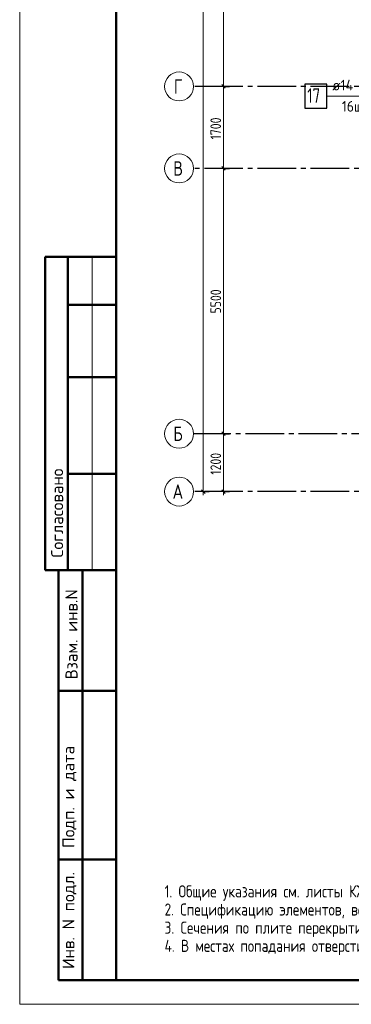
# Model space of a CAD drawing. Header units: millimetres. Extents: x 0 to 43617, y 0 to 59400.
# Tile 1 of 31: x 0 to 6867, y 0 to 20414. Entities that reach past the tile are written whole.
import ezdxf

# ---------------------------------------------------------------- set-up
doc = ezdxf.new("R2010")
doc.units = ezdxf.units.MM
doc.linetypes.add('______5', pattern=[1100, 800, -100, 100, -100])
for name, color, linetype, lineweight in [('Standard', 7, 'Continuous', 25), ('ДОП Верх по У', 7, 'Continuous', 25), ('Оси', 40, '______5', 18), ('Позиционная метка номер позиции', 7, 'Continuous', 13)]:
    doc.layers.add(name, color=color, linetype=linetype, lineweight=lineweight)
doc.styles.add('GOST 2.304-81', font='txt')
doc.styles.add('ISOCPEUR', font='txt')

msp = doc.modelspace()

# ---------------------------------------------------------------- linework, layer by layer
at = {"layer": 'Standard', "color": 7, "linetype": 'Continuous', "lineweight": 13, "transparency": 33554687}
for p, q in [((4221, 19030), (4221, 24530)), ((4221, 17330), (4221, 19030)), ((4221, 11830), (4221, 17330)), ((1500, 15500), (1500, 9000)), ((3802, 10630), (3802, 10555)), ((4221, 10630), (4221, 10555))]:
    msp.add_line(p, q, dxfattribs=at)
at = {"layer": 'Standard', "color": 251, "linetype": 'Continuous', "lineweight": -3, "true_color": 0x656565, "transparency": 33554687}
for p, q in [((4221, 19030), (4096, 19030)), ((4221, 19030), (4346, 19030)), ((4221, 17330), (4096, 17330)), ((4221, 17330), (4346, 17330)), ((4221, 17330), (4221, 17330)), ((4221, 11830), (4096, 11830)), ((4221, 11830), (4346, 11830)), ((4221, 11830), (4221, 11830)), ((3802, 10630), (3677, 10630)), ((3802, 10630), (3700, 10630)), ((3802, 10630), (3927, 10630)), ((4221, 10630), (4096, 10630)), ((4221, 10630), (4346, 10630)), ((4221, 10630), (4221, 10630))]:
    msp.add_line(p, q, dxfattribs=at)
at = {"layer": 'Standard', "color": 7, "linetype": 'Continuous', "lineweight": 25, "transparency": 33554687}
for p, q in [((4258, 18993), (4183, 19068)), ((4258, 17293), (4183, 17368)), ((4258, 11793), (4183, 11868)), ((3839, 10593), (3764, 10668)), ((4258, 10593), (4183, 10668))]:
    msp.add_line(p, q, dxfattribs=at)
at = {"layer": 'Standard', "color": 7, "linetype": 'Continuous', "lineweight": 50, "transparency": 33554687}
for p, q in [((2000, 15500), (527, 15500)), ((527, 15500), (527, 9000)), ((527, 15500), (527, 9000)), ((1000, 15500), (1000, 9000)), ((2000, 14500), (1000, 14500)), ((2000, 13000), (1000, 13000)), ((2000, 11000), (1000, 11000)), ((0, 9000), (6, 9000)), ((527, 9000), (2000, 9000)), ((800, 500), (800, 9000)), ((800, 500), (800, 9000)), ((1300, 500), (1300, 9000)), ((800, 6500), (2000, 6500)), ((800, 3000), (2000, 3000)), ((2000, 500), (800, 500))]:
    msp.add_line(p, q, dxfattribs=at)
at = {"layer": 'Standard', "color": 7, "linetype": 'Continuous', "lineweight": 13, "transparency": 33554687}
msp.add_lwpolyline([(0, 0), (42000, 0), (42000, 59400), (0, 59400), (0, 0)], close=True, dxfattribs=at)
at = {"layer": 'Standard', "color": 7, "linetype": 'Continuous', "lineweight": 18, "transparency": 33554687}
msp.add_lwpolyline([(42000, 59400), (0, 59400), (0, 0), (42000, 0), (42000, 59400)], dxfattribs=at)
at = {"layer": 'Standard', "color": 7, "linetype": 'Continuous', "lineweight": 13, "transparency": 33554687}
for points in [[(42000, 59400), (0, 59400), (0, 0), (42000, 0), (42000, 59400)], [(3802, 10630), (3802, 33448), (3802, 33448), (3802, 57120)], [(4221, 10630), (4221, 10920), (4221, 10920), (4221, 11830)]]:
    msp.add_lwpolyline(points, dxfattribs=at)
at = {"layer": 'Standard', "color": 7, "linetype": 'Continuous', "lineweight": 50, "transparency": 33554687}
msp.add_lwpolyline([(2000, 58900), (41500, 58900), (41500, 500), (2000, 500), (2000, 58900)], close=True, dxfattribs=at)
at = {"layer": 'Standard', "color": 251, "linetype": 'Continuous', "lineweight": -3, "true_color": 0x656565, "transparency": 33554687}
msp.add_lwpolyline([(4221, 19030), (4204, 19030), (4204, 19030), (4204, 19030), (4204, 19030), (4204, 19030), (4204, 19030), (4204, 19030), (4204, 19030), (4204, 19030), (4204, 19030), (4204, 19030), (4204, 19030), (4204, 19030), (4204, 19030), (4204, 19030), (4204, 19030), (4204, 19030), (4204, 19030), (4204, 19030), (4204, 19030), (4204, 19030), (4204, 19030), (4204, 19030), (4204, 19030), (3700, 19030)], dxfattribs=at)
at = {"layer": 'ДОП Верх по У', "color": 7, "linetype": 'Continuous', "lineweight": 13, "transparency": 33554687}
msp.add_line((6455, 18830), (8563, 18830), dxfattribs=at)
at = {"layer": 'ДОП Верх по У', "color": 7, "linetype": 'Continuous', "lineweight": 25, "transparency": 33554687}
msp.add_lwpolyline([(5903, 18580), (6363, 18580), (6363, 19080), (5903, 19080), (5903, 18580)], dxfattribs=at)
at = {"layer": 'Оси', "color": 8, "linetype": '______5', "lineweight": -3, "transparency": 33554687}
for p, q in [((33224, 19030), (3600, 19030)), ((33224, 17330), (3600, 17330)), ((34074, 11830), (3600, 11830)), ((33224, 10630), (3600, 10630))]:
    msp.add_line(p, q, dxfattribs=at)
at = {"layer": 'Оси', "color": 7, "linetype": 'Continuous', "lineweight": 13, "transparency": 33554687}
for centre in [(3300, 19030), (3300, 17330), (3300, 11830), (3300, 10630)]:
    msp.add_circle(centre, 300, dxfattribs=at)
at = {"layer": 'Позиционная метка номер позиции', "color": 7, "linetype": 'Continuous', "lineweight": 13, "transparency": 33554687}
msp.add_lwpolyline([(10421, 19300), (10421, 18830), (6363, 18830)], dxfattribs=at)

# ---------------------------------------------------------------- texts
at = {"layer": 'Standard', "color": 7, "linetype": 'Continuous', "lineweight": 25, "transparency": 33554687, "char_height": 220, "attachment_point": 7, "rotation": 90, "style": 'GOST 2.304-81'}
for s, insert, width in [('1700', (4170, 17930), 625.73), ('5500', (4171, 14322), 641.48), ('1200', (4170, 10980), 625.74)]:
    msp.add_mtext(s, dxfattribs=dict(at, insert=insert, width=width))
at = {"layer": 'Standard', "color": 7, "linetype": 'Continuous', "lineweight": 50, "transparency": 33554687, "char_height": 250, "attachment_point": 7, "rotation": 90, "style": 'ISOCPEUR'}
for s, insert, width in [('\\A1;{\\fISOCPEUR|i0|b0;\\H250.000000;\\W1.000000;\\C7;Согласовано}\\P', (900, 9261), 2071.88), ('\\A1;{\\fISOCPEUR|i0|b0;\\H250.000000;\\W1.000000;\\C7;Взам. инв.N}\\P', (1198, 6736), 1909.1), ('\\A1;{\\fISOCPEUR|i0|b0;\\H250.000000;\\W1.000000;\\C7;Подп. и дата}\\P', (1174, 3242), 2197.06), ('\\A1;{\\fISOCPEUR|i0|b0;\\H250.000000;\\W1.000000;\\C7;Инв. N подл.}\\P', (1174, 734), 2021.79)]:
    msp.add_mtext(s, dxfattribs=dict(at, insert=insert, width=width))
at = {"layer": 'Standard', "color": 7, "linetype": 'Continuous', "lineweight": 13, "transparency": 33554687, "insert": (3000, 2467), "char_height": 250, "width": 20566.88, "attachment_point": 1, "line_spacing_factor": 0.903614}
msp.add_mtext('\\A1;{\\fGOST 2.304-81|i0|b0;\\H250.000000;\\W1.000000;\\C7;1. Общие указания см. листы КЖ5.2-1. Ведомость расхода стали см. лист КЖ5.2-37.}\\P{\\fGOST 2.304-81|i0|b0;\\H250.000000;\\W1.000000;\\C7;2. Спецификацию элементов, ведомость деталей см. листы КЖ5.2-36...37.}\\P{\\fGOST 2.304-81|i0|b0;\\H250.000000;\\W1.000000;\\C7;3. Сечения по плите перекрытия см. лист КЖ5.2-45. Детали плана см. лист КЖ5.2-46...47.}\\P{\\fGOST 2.304-81|i0|b0;\\H250.000000;\\W1.000000;\\C7;4. В местах попадания отверстий в зону дополнительного армирования, стержни арматуры раздвинуть либо отогнцть по месту.}\\P', dxfattribs=at)
at = {"layer": 'ДОП Верх по У', "color": 7, "linetype": 'Continuous', "lineweight": 13, "transparency": 33554687, "attachment_point": 7, "style": 'ISOCPEUR'}
for s, insert, char_height, width in [('\\W0.75;17', (5953, 18690), 300, 472.29), ('\\W0.96;ø14 L=3765mm ', (6475, 18948), 220, 2172.61), ('\\W0.93;16шт. ш.100 ', (6673, 18508), 220, 1773.35)]:
    msp.add_mtext(s, dxfattribs=dict(at, insert=insert, char_height=char_height, width=width))
at = {"layer": 'Оси', "color": 7, "linetype": 'Continuous', "lineweight": 25, "transparency": 33554687, "char_height": 300, "attachment_point": 7, "style": 'ISOCPEUR'}
for s, insert, width in [('\\W0.78;Г', (3195, 18880), 326.41), ('\\W0.80;В', (3180, 17180), 359.83), ('\\W0.80;Б', (3180, 11680), 359.83), ('\\W0.82;А', (3165, 10480), 392.65)]:
    msp.add_mtext(s, dxfattribs=dict(at, insert=insert, width=width))

doc.saveas('drawing.dxf')
